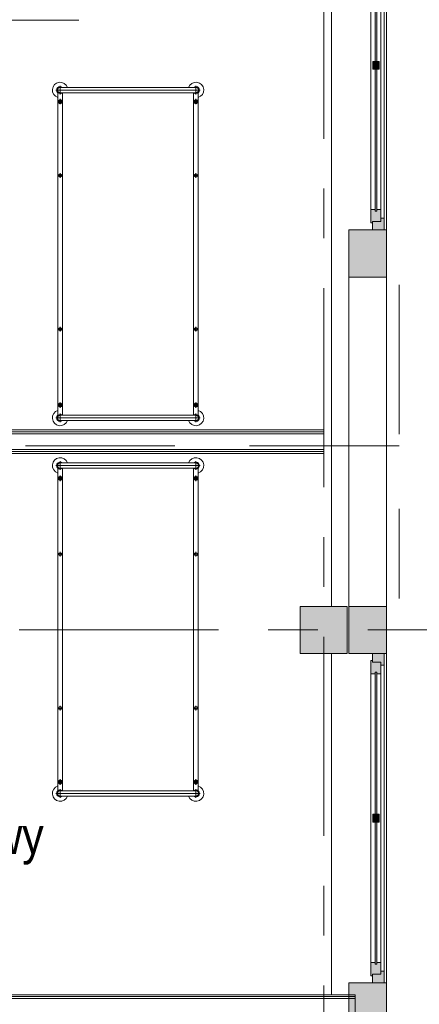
# Model space of a CAD drawing. Header units: centimetres. Extents: x -2424 to 1783, y 5 to 2907.
# Tile 65 of 99: x 994 to 1248, y 650 to 1277. Entities that reach past the tile are written whole.
import ezdxf

# ---------------------------------------------------------------- set-up
doc = ezdxf.new("R2010")
doc.units = ezdxf.units.CM
doc.linetypes.add('Długa kreska', pattern=[142.875, 95.25, -47.625])
doc.linetypes.add('Oś', pattern=[222.25, 127, -31.75, 31.75, -31.75])
for name, color, linetype, lineweight in [('A-AREA-IDEN', 2, 'Continuous', 13), ('A-DETL', 90, 'Continuous', 9), ('A-GLAZ', 151, 'Continuous', 13), ('A-WALL', 113, 'Continuous', 13), ('A-WALL-FNSH', 113, 'Continuous', 13), ('I-FURN', 30, 'Continuous', 9), ('S-COLS', 52, 'Continuous', 13), ('S-GRID', 1, 'Continuous', 13)]:
    doc.layers.add(name, color=color, linetype=linetype, lineweight=lineweight)
doc.layers.add('A-WALL-PATT', color=111, linetype='Continuous', lineweight=13, plot=False)
doc.styles.add('Arial_11', font='arial.ttf', dxfattribs={"width": 0.85, "height": 23})

msp = doc.modelspace()

# ---------------------------------------------------------------- hatches: boundary and pattern name
at = {"layer": 'A-GLAZ', "lineweight": 9}
h = msp.add_hatch(color=251, dxfattribs=at)
h.paths.add_polyline_path([(1218.38, 1143.33), (1225.88, 1143.33), (1225.88, 1150.83), (1223.88, 1150.83), (1223.88, 1148.83), (1218.38, 1148.83)], flags=0)
h.paths.add_polyline_path([(1225.88, 1345.83), (1225.88, 1353.33), (1218.38, 1353.33), (1218.38, 1347.83), (1223.88, 1347.83), (1223.88, 1345.83)], flags=0)
h = msp.add_hatch(color=251, dxfattribs=at)
h.paths.add_polyline_path([(1217.38, 1147.83), (1218.38, 1147.83), (1218.38, 1148.83), (1223.88, 1148.83), (1223.88, 1156.33), (1221.13, 1156.33), (1221.13, 1155.33), (1220.13, 1155.33), (1220.13, 1156.33), (1217.38, 1156.33)], flags=0)
h.paths.add_polyline_path([(1221.13, 1340.33), (1223.88, 1340.33), (1223.88, 1347.83), (1218.38, 1347.83), (1218.38, 1348.83), (1217.38, 1348.83), (1217.38, 1340.33), (1220.13, 1340.33), (1220.13, 1341.33), (1221.13, 1341.33)], flags=0)
for points in [[(1221.13, 1155.33), (1221.13, 1341.33), (1220.13, 1341.33), (1220.13, 1155.33)], [(1222.63, 1245.83), (1222.63, 1250.83), (1218.63, 1250.83), (1218.63, 1245.83)], [(1221.13, 675.33), (1221.13, 861.33), (1220.13, 861.33), (1220.13, 675.33)], [(1222.63, 765.83), (1222.63, 770.83), (1218.63, 770.83), (1218.63, 765.83)]]:
    msp.add_hatch(color=251, dxfattribs=at).paths.add_polyline_path(points, flags=0)
h = msp.add_hatch(color=251, dxfattribs=at)
h.paths.add_polyline_path([(1218.38, 663.33), (1225.88, 663.33), (1225.88, 670.83), (1223.88, 670.83), (1223.88, 668.83), (1218.38, 668.83)], flags=0)
h.paths.add_polyline_path([(1225.88, 865.83), (1225.88, 873.33), (1218.38, 873.33), (1218.38, 867.83), (1223.88, 867.83), (1223.88, 865.83)], flags=0)
h = msp.add_hatch(color=251, dxfattribs=at)
h.paths.add_polyline_path([(1217.38, 667.83), (1218.38, 667.83), (1218.38, 668.83), (1223.88, 668.83), (1223.88, 676.33), (1221.13, 676.33), (1221.13, 675.33), (1220.13, 675.33), (1220.13, 676.33), (1217.38, 676.33)], flags=0)
h.paths.add_polyline_path([(1221.13, 860.33), (1223.88, 860.33), (1223.88, 867.83), (1218.38, 867.83), (1218.38, 868.83), (1217.38, 868.83), (1217.38, 860.33), (1220.13, 860.33), (1220.13, 861.33), (1221.13, 861.33)], flags=0)
at = {"layer": 'S-COLS', "lineweight": 9}
msp.add_hatch(color=251, dxfattribs=at).paths.add_polyline_path([(1202.38, 873.33), (1202.38, 903.33), (1172.38, 903.33), (1172.38, 873.33)], flags=0)

# ---------------------------------------------------------------- linework, layer by layer
at = {"layer": 'A-AREA-IDEN', "color": 251, "lineweight": 9}
msp.add_line((861.33, 1276.99), (1031.33, 1276.99), dxfattribs=at)
at = {"layer": 'A-DETL', "color": 251, "linetype": 'Długa kreska', "lineweight": 9}
for p, q in [((1235.38, 1108.33), (1235.38, 908.33)), ((1235.38, 1005.83), (294.38, 1005.83))]:
    msp.add_line(p, q, dxfattribs=at)
at = {"layer": 'A-GLAZ', "color": 251, "lineweight": 9}
for p, q in [((1225.88, 1353.33), (1225.88, 1143.33)), ((1225.88, 1150.83), (1225.88, 1345.83)), ((1217.38, 1156.33), (1217.38, 1340.33)), ((1220.13, 1341.33), (1220.13, 1155.33)), ((1221.13, 1155.33), (1221.13, 1341.33)), ((1223.88, 1156.33), (1223.88, 1340.33)), ((1218.63, 1250.83), (1218.63, 1245.83)), ((1222.63, 1250.83), (1218.63, 1250.83)), ((1222.63, 1245.83), (1222.63, 1250.83)), ((1218.63, 1245.83), (1222.63, 1245.83)), ((1220.13, 1156.33), (1217.38, 1156.33)), ((1217.38, 1156.33), (1217.38, 1147.83)), ((1220.13, 1155.33), (1220.13, 1156.33)), ((1220.13, 1155.33), (1221.13, 1155.33)), ((1221.13, 1155.33), (1220.13, 1155.33)), ((1223.88, 1156.33), (1221.13, 1156.33)), ((1221.13, 1156.33), (1221.13, 1155.33)), ((1223.88, 1148.83), (1223.88, 1156.33)), ((1218.38, 1147.83), (1218.38, 1148.83)), ((1218.38, 1148.83), (1223.88, 1148.83)), ((1223.88, 1148.83), (1218.38, 1148.83)), ((1218.38, 1148.83), (1218.38, 1143.33)), ((1225.88, 1150.83), (1223.88, 1150.83)), ((1223.88, 1150.83), (1223.88, 1148.83)), ((1225.88, 1143.33), (1225.88, 1150.83)), ((1217.38, 1147.83), (1218.38, 1147.83)), ((1218.38, 1143.33), (1225.88, 1143.33)), ((1225.88, 873.33), (1218.38, 873.33)), ((1218.38, 873.33), (1218.38, 867.83)), ((1225.88, 865.83), (1225.88, 873.33)), ((1225.88, 873.33), (1225.88, 663.33)), ((1218.38, 868.83), (1217.38, 868.83)), ((1217.38, 868.83), (1217.38, 860.33)), ((1218.38, 867.83), (1218.38, 868.83)), ((1223.88, 867.83), (1218.38, 867.83)), ((1218.38, 867.83), (1223.88, 867.83)), ((1223.88, 860.33), (1223.88, 867.83)), ((1223.88, 867.83), (1223.88, 865.83)), ((1217.38, 860.33), (1220.13, 860.33)), ((1217.38, 676.33), (1217.38, 860.33)), ((1220.13, 861.33), (1220.13, 675.33)), ((1221.13, 861.33), (1220.13, 861.33)), ((1220.13, 860.33), (1220.13, 861.33)), ((1220.13, 861.33), (1221.13, 861.33)), ((1221.13, 675.33), (1221.13, 861.33)), ((1221.13, 861.33), (1221.13, 860.33)), ((1221.13, 860.33), (1223.88, 860.33)), ((1223.88, 865.83), (1225.88, 865.83)), ((1223.88, 676.33), (1223.88, 860.33)), ((1225.88, 670.83), (1225.88, 865.83)), ((1218.63, 770.83), (1218.63, 765.83)), ((1222.63, 770.83), (1218.63, 770.83)), ((1218.63, 765.83), (1222.63, 765.83)), ((1222.63, 765.83), (1222.63, 770.83)), ((1220.13, 676.33), (1217.38, 676.33)), ((1217.38, 676.33), (1217.38, 667.83)), ((1220.13, 675.33), (1220.13, 676.33)), ((1220.13, 675.33), (1221.13, 675.33)), ((1221.13, 675.33), (1220.13, 675.33)), ((1223.88, 676.33), (1221.13, 676.33)), ((1221.13, 676.33), (1221.13, 675.33)), ((1223.88, 668.83), (1223.88, 676.33)), ((1217.38, 667.83), (1218.38, 667.83)), ((1218.38, 667.83), (1218.38, 668.83)), ((1218.38, 668.83), (1223.88, 668.83)), ((1223.88, 668.83), (1218.38, 668.83)), ((1218.38, 668.83), (1218.38, 663.33)), ((1225.88, 670.83), (1223.88, 670.83)), ((1223.88, 670.83), (1223.88, 668.83)), ((1225.88, 663.33), (1225.88, 670.83)), ((1218.38, 663.33), (1225.88, 663.33))]:
    msp.add_line(p, q, dxfattribs=at)
at = {"layer": 'A-WALL', "color": 251, "lineweight": 9}
for p, q in [((1227.38, 1723.33), (1227.38, 1113.33)), ((1192.38, 903.33), (1192.38, 1353.33)), ((1218.38, 1143.33), (1203.38, 1143.33)), ((1203.38, 1143.33), (1203.38, 1113.33)), ((1227.38, 1143.33), (1225.88, 1143.33)), ((1203.38, 1113.33), (1227.38, 1113.33)), ((1203.38, 1113.33), (1203.38, 903.33)), ((1227.38, 903.33), (1227.38, 1113.33)), ((862.88, 1013.33), (1187.38, 1013.33)), ((1187.38, 1014.58), (864.13, 1014.58)), ((1187.38, 1003.33), (1187.38, 1013.33)), ((862.88, 1003.33), (1187.38, 1003.33)), ((864.13, 1002.08), (1187.38, 1002.08)), ((1203.38, 903.33), (1203.38, 873.33)), ((1227.38, 903.33), (1203.38, 903.33)), ((1227.38, 108.33), (1227.38, 903.33)), ((1192.38, 655.83), (1192.38, 873.33)), ((1203.38, 873.33), (1218.38, 873.33)), ((1225.88, 873.33), (1227.38, 873.33)), ((1218.38, 663.33), (1203.38, 663.33)), ((1203.38, 663.33), (1203.38, 633.33)), ((1227.38, 663.33), (1225.88, 663.33)), ((1207.38, 654.58), (542.38, 654.58)), ((1207.38, 653.33), (542.38, 653.33)), ((1207.38, 643.33), (1207.38, 653.33))]:
    msp.add_line(p, q, dxfattribs=at)
at = {"layer": 'A-WALL-FNSH', "color": 251, "lineweight": 9}
for p, q in [((1187.38, 1015.83), (865.38, 1015.83)), ((1187.38, 1013.33), (1187.38, 1015.83)), ((865.38, 1000.83), (1187.38, 1000.83)), ((1187.38, 1000.83), (1187.38, 1003.33)), ((1207.38, 655.83), (542.38, 655.83)), ((1207.38, 653.33), (1207.38, 655.83))]:
    msp.add_line(p, q, dxfattribs=at)
at = {"layer": 'A-WALL-PATT', "color": 251, "linetype": 'Continuous', "lineweight": 9, "extrusion": (0, 0, -1)}
for points in [[(-1203.38, 1123.13), (-1227.38, 1113.33), (-1227.38, 1143.33)], [(-1227.38, 1143.33), (-1203.38, 1143.33), (-1203.38, 1123.13)], [(-1227.38, 1113.33), (-1203.38, 1123.13), (-1203.38, 1113.33)], [(-1203.38, 873.33), (-1227.38, 903.33), (-1203.38, 903.33)], [(-1227.38, 903.33), (-1203.38, 873.33), (-1225.88, 873.33)], [(-1227.38, 903.33), (-1225.88, 873.33), (-1227.38, 873.33)], [(-1203.38, 633.33), (-1227.38, 663.33), (-1203.38, 663.33)], [(-1227.38, 663.33), (-1203.38, 633.33), (-1225.88, 633.33)], [(-1227.38, 663.33), (-1225.88, 633.33), (-1227.38, 633.33)]]:
    msp.add_solid(points, dxfattribs=at)
at = {"layer": 'I-FURN', "color": 251, "lineweight": 9}
for p, q in [((1016.65, 1232.53), (1108.6, 1232.53)), ((1017.88, 1025.17), (1017.88, 1230.88)), ((1019.38, 1229.8), (1019.38, 1235.25)), ((1105.88, 1234.23), (1019.38, 1234.23)), ((1105.88, 1230.83), (1019.38, 1230.83)), ((1020.88, 1230.88), (1020.88, 1025.23)), ((1104.38, 1230.83), (1104.38, 1025.17)), ((1105.88, 1229.8), (1105.88, 1235.25)), ((1107.38, 1025.17), (1107.38, 1230.88)), ((1017.63, 1225.2), (1021.13, 1225.2)), ((1019.38, 1223.45), (1019.38, 1226.95)), ((1107.63, 1225.2), (1104.13, 1225.2)), ((1105.88, 1223.45), (1105.88, 1226.95)), ((1017.88, 1178.08), (1020.88, 1178.08)), ((1019.38, 1176.58), (1019.38, 1179.58)), ((1107.38, 1178.08), (1104.38, 1178.08)), ((1105.88, 1176.58), (1105.88, 1179.58)), ((1017.88, 1080.08), (1020.88, 1080.08)), ((1019.38, 1078.58), (1019.38, 1081.58)), ((1107.38, 1080.08), (1104.38, 1080.08)), ((1105.88, 1078.58), (1105.88, 1081.58)), ((1017.63, 1031.67), (1021.13, 1031.67)), ((1019.38, 1033.42), (1019.38, 1029.92)), ((1107.63, 1031.67), (1104.13, 1031.67)), ((1105.88, 1033.42), (1105.88, 1029.92)), ((1108.6, 1023.53), (1016.65, 1023.53)), ((1019.38, 1026.25), (1019.38, 1020.8)), ((1105.88, 1025.23), (1019.38, 1025.23)), ((1105.88, 1026.25), (1105.88, 1020.8)), ((1105.88, 1021.83), (1019.38, 1021.83)), ((1108.6, 993.13), (1016.65, 993.13)), ((1019.38, 990.4), (1019.38, 995.85)), ((1105.88, 994.83), (1019.38, 994.83)), ((1105.88, 990.4), (1105.88, 995.85)), ((1017.88, 991.48), (1017.88, 785.77)), ((1105.88, 991.43), (1019.38, 991.43)), ((1019.38, 983.23), (1019.38, 986.73)), ((1020.88, 785.77), (1020.88, 991.43)), ((1104.38, 785.83), (1104.38, 991.48)), ((1105.88, 983.23), (1105.88, 986.73)), ((1107.38, 991.48), (1107.38, 785.77)), ((1017.63, 984.98), (1021.13, 984.98)), ((1107.63, 984.98), (1104.13, 984.98)), ((1017.88, 936.57), (1020.88, 936.57)), ((1019.38, 938.07), (1019.38, 935.07)), ((1107.38, 936.57), (1104.38, 936.57)), ((1105.88, 938.07), (1105.88, 935.07)), ((1017.88, 838.57), (1020.88, 838.57)), ((1019.38, 840.07), (1019.38, 837.07)), ((1107.38, 838.57), (1104.38, 838.57)), ((1105.88, 840.07), (1105.88, 837.07)), ((1017.63, 791.45), (1021.13, 791.45)), ((1019.38, 793.2), (1019.38, 789.7)), ((1107.63, 791.45), (1104.13, 791.45)), ((1105.88, 793.2), (1105.88, 789.7)), ((1019.38, 786.85), (1019.38, 781.4)), ((1105.88, 785.83), (1019.38, 785.83)), ((1105.88, 786.85), (1105.88, 781.4)), ((1016.65, 784.13), (1108.6, 784.13)), ((1105.88, 782.43), (1019.38, 782.43))]:
    msp.add_line(p, q, dxfattribs=at)
for centre, radius in [((1019.38, 1225.2), 1.25), ((1019.38, 1225.2), 0.8), ((1105.88, 1225.2), 1.25), ((1105.88, 1225.2), 0.8), ((1019.38, 1178.08), 1), ((1105.88, 1178.08), 1), ((1019.38, 1080.08), 1), ((1105.88, 1080.08), 1), ((1019.38, 1031.67), 1.25), ((1019.38, 1031.67), 0.8), ((1105.88, 1031.67), 1.25), ((1105.88, 1031.67), 0.8), ((1019.38, 984.98), 1.25), ((1019.38, 984.98), 0.8), ((1105.88, 984.98), 1.25), ((1105.88, 984.98), 0.8), ((1019.38, 936.57), 1), ((1105.88, 936.57), 1), ((1019.38, 838.57), 1), ((1105.88, 838.57), 1), ((1019.38, 791.45), 1.25), ((1019.38, 791.45), 0.8), ((1105.88, 791.45), 1.25), ((1105.88, 791.45), 0.8)]:
    msp.add_circle(centre, radius, dxfattribs=at)
for centre, radius, start, end in [((1019.38, 1232.53), 5, 19.87687, 252.5424), ((1105.88, 1232.53), 5, 287.4576, 160.12313), ((1019.38, 1232.53), 2.23, 49.8221, 310.1779), ((1019.38, 1232.53), 1.93, 62.02067, 297.97933), ((1019.38, 1232.53), 1.7, 90, 270), ((1105.88, 1232.53), 2.23, 229.8221, 130.1779), ((1105.88, 1232.53), 1.93, 242.02067, 117.97933), ((1105.88, 1232.53), 1.7, 270, 90), ((1019.38, 1023.53), 5, 107.4576, 340.12313), ((1019.38, 1023.53), 2.23, 49.8221, 310.1779), ((1019.38, 1023.53), 1.93, 62.02067, 297.97933), ((1019.38, 1023.53), 1.7, 90, 270), ((1105.88, 1023.53), 5, 199.87687, 72.5424), ((1105.88, 1023.53), 2.23, 229.8221, 132.38874), ((1105.88, 1023.53), 1.93, 242.02067, 117.97933), ((1105.88, 1023.53), 1.7, 270, 90), ((1019.38, 993.13), 5, 19.87687, 252.5424), ((1105.88, 993.13), 5, 287.4576, 160.12313), ((1019.38, 993.13), 2.23, 49.8221, 310.1779), ((1019.38, 993.13), 1.93, 62.02067, 297.97933), ((1019.38, 993.13), 1.7, 90, 270), ((1105.88, 993.13), 2.23, 227.61126, 130.1779), ((1105.88, 993.13), 1.93, 242.02067, 117.97933), ((1105.88, 993.13), 1.7, 270, 90), ((1019.38, 784.13), 5, 107.4576, 340.12313), ((1019.38, 784.13), 2.23, 49.8221, 310.1779), ((1019.38, 784.13), 1.93, 62.02067, 297.97933), ((1019.38, 784.13), 1.7, 90, 270), ((1105.88, 784.13), 5, 199.87687, 72.5424), ((1105.88, 784.13), 2.23, 229.8221, 130.1779), ((1105.88, 784.13), 1.93, 242.02067, 117.97933), ((1105.88, 784.13), 1.7, 270, 90)]:
    msp.add_arc(centre, radius, start, end, dxfattribs=at)
at = {"layer": 'S-COLS', "color": 251, "lineweight": 9}
for p, q in [((1202.38, 903.33), (1172.38, 903.33)), ((1172.38, 903.33), (1172.38, 873.33)), ((1202.38, 873.33), (1202.38, 903.33)), ((1172.38, 873.33), (1202.38, 873.33))]:
    msp.add_line(p, q, dxfattribs=at)
at = {"layer": 'S-GRID', "color": 251, "linetype": 'Oś', "lineweight": 9}
for p, q in [((1187.38, 2884.27), (1187.38, 27.13)), ((1342.46, 888.33), (-1368.76, 888.33))]:
    msp.add_line(p, q, dxfattribs=at)

# ---------------------------------------------------------------- texts
at = {"layer": 'A-AREA-IDEN', "color": 251, "lineweight": 9, "style": 'Arial_11', "width": 0.85}
msp.add_text('łóżkowy', height=23, dxfattribs=at).set_placement((911.72, 745.61))

doc.saveas('drawing.dxf')
